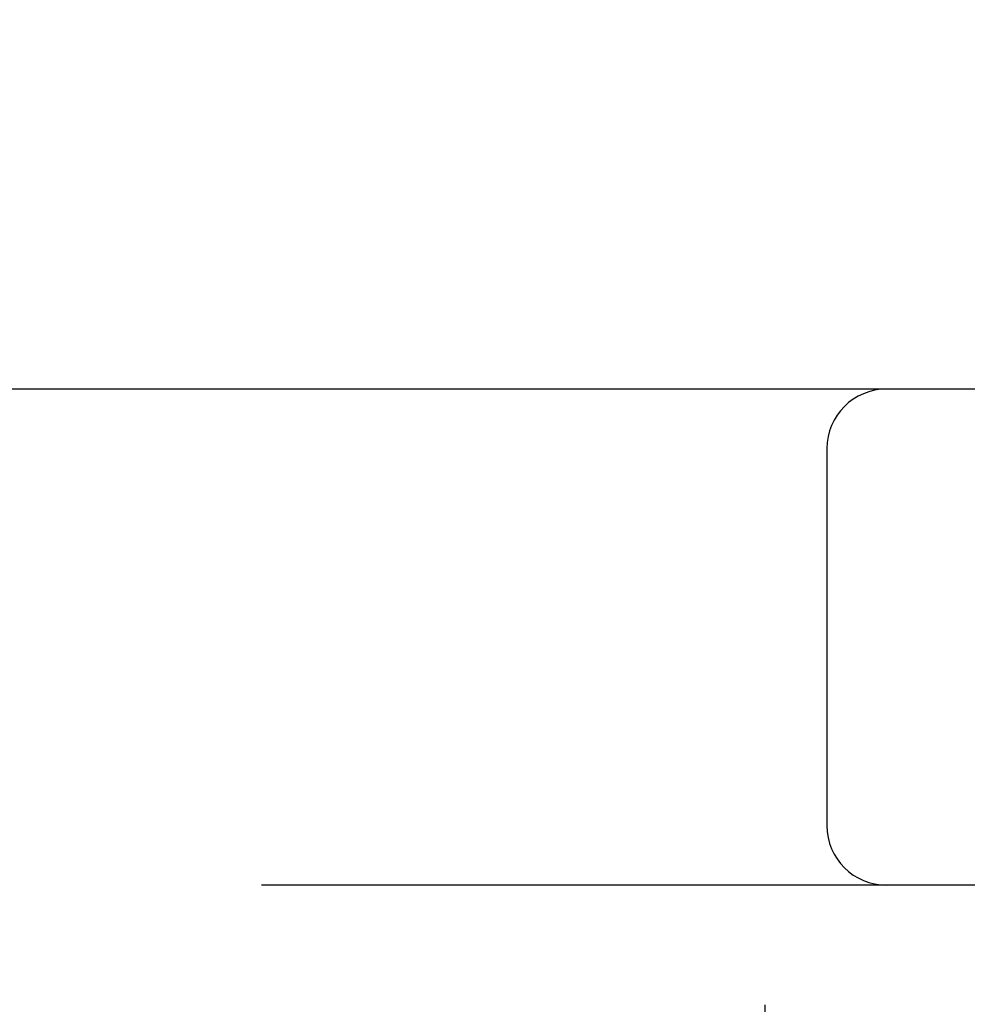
# Model space of a CAD drawing. Header units: inches. Extents: x 0 to 204, y 0 to 132.
# Tile 10 of 112: x 94.216 to 94.455, y 47.76 to 48.008. Entities that reach past the tile are written whole.
import ezdxf

# ---------------------------------------------------------------- set-up
doc = ezdxf.new("R2010")
doc.units = ezdxf.units.IN
doc.header["$LTSCALE"] = 11.243375
doc.header["$MEASUREMENT"] = 0
doc.linetypes.add('HIDDEN', pattern=[0.2, 0.1, -0.1])
doc.layers.add('DEFAULT_2', color=8, linetype='HIDDEN')

msp = doc.modelspace()

# ---------------------------------------------------------------- linework, layer by layer
at = {"layer": 'DEFAULT_2', "color": 8, "linetype": 'HIDDEN'}
for p, q in [((94.40356, 52.25676), (94.40356, 46.75626)), ((94.65356, 47.91459), (93.65356, 47.91459)), ((94.41919, 47.89959), (94.41919, 47.80459)), ((95.40106, 47.78959), (92.90608, 47.78959))]:
    msp.add_line(p, q, dxfattribs=at)
for centre, start, end in [((94.43419, 47.89959), 90, 180), ((94.43419, 47.80459), 180, 270)]:
    msp.add_arc(centre, 0.015, start, end, dxfattribs=at)

doc.saveas('drawing.dxf')
